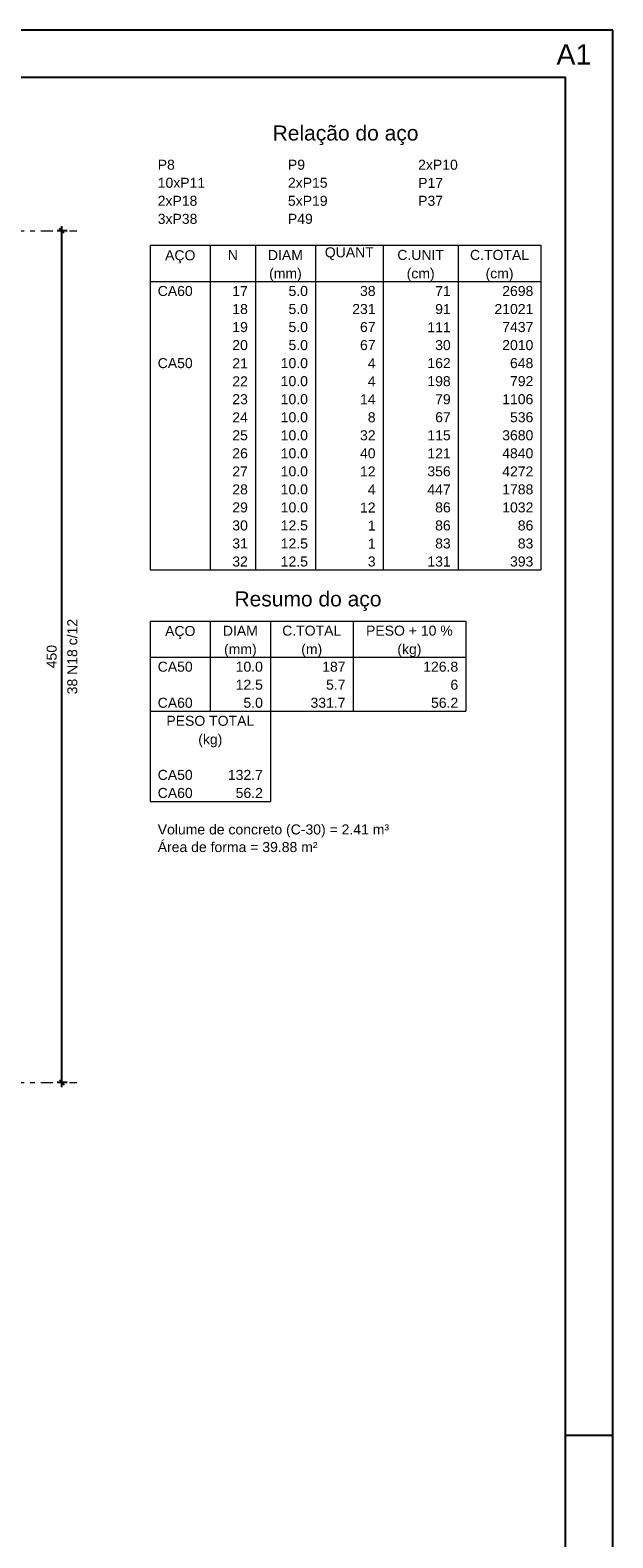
# Model space of a CAD drawing. Header units: millimetres. Extents: x 0 to 84.1, y 0 to 59.4.
# Tile 7 of 7: x 71.8 to 84.1, y 27.5 to 59.4. Entities that reach past the tile are written whole.
import ezdxf

# ---------------------------------------------------------------- set-up
doc = ezdxf.new("R2010")
doc.units = ezdxf.units.MM
doc.header["$MEASUREMENT"] = 0
doc.linetypes.add('DASHDOT', pattern=[2.54, 1.27, -0.635, 0, -0.635])
doc.linetypes.add('NULL', pattern=[0])
doc.layers.get('0').update_dxf_attribs({"lineweight": 18})
for name, color, linetype, lineweight in [('Descrição da armadura', 7, 'Continuous', 0), ('DT-Cotas', 9, 'Continuous', 5), ('DT-Pontilhado', 9, 'DASHDOT', 5), ('DT-Relação do aço', 9, 'Continuous', 5)]:
    doc.layers.add(name, color=color, linetype=linetype, lineweight=lineweight)
doc.layers.add('SEDUC_MARF', color=1, linetype='Continuous')
doc.layers.add('SEDUC_MARGG', color=7, linetype='Continuous')
doc.styles.add('Arial', font='txt')
doc.dimstyles.new('UM_25.000000', dxfattribs={"dimtxt": 0.18, "dimasz": 0.1, "dimexe": 0.1, "dimexo": 0.2, "dimgap": 0, "dimtad": 1, "dimtih": 1, "dimtoh": 1, "dimdec": 1, "dimlfac": 25, "dimzin": 0, "dimdsep": 46, "dimtxsty": 'Standard', "dimcen": 0.09, "dimdle": 0.1, "dimadec": 1, "dimazin": 2, "dimtfac": 1, "dimtdec": 4, "dimtofl": 0, "dimtmove": 0, "dimatfit": 3, "dimfxl": 1, "dimtolj": 1, "dimarcsym": 0})

# ---------------------------------------------------------------- blocks, each defined once
blk = doc.blocks.new('_Oblique')
at = {"color": 0, "linetype": 'ByBlock', "lineweight": -2}
blk.add_line((-0.5, -0.5), (0.5, 0.5), dxfattribs=at)
blk = doc.blocks.new('*D25')
at = {"layer": 'Defpoints', "color": 0}
for p in [(72.447, 55.157), (72.765, 55.157), (72.765, 37.157)]:
    blk.add_point(p, dxfattribs=at)
at = {"layer": 'DT-Cotas', "color": 0, "lineweight": -2}
for p, q in [((72.565, 55.157), (72.347, 55.157)), ((72.447, 37.057), (72.447, 55.257)), ((72.565, 37.157), (72.347, 37.157))]:
    blk.add_line(p, q, dxfattribs=at)
at = {"layer": 'DT-Cotas', "color": 0, "lineweight": -2, "xscale": 0.1, "yscale": 0.1, "zscale": 0.1}
for p, rotation in [((72.447, 55.157), 90), ((72.447, 37.157), 270)]:
    blk.add_blockref('_Oblique', p, dxfattribs=dict(at, rotation=rotation))
at = {"layer": 'DT-Cotas', "color": 7, "insert": (72.235, 46.157), "char_height": 0.2118, "attachment_point": 5, "rotation": 90, "style": 'Arial'}
blk.add_mtext('\\A1;450', dxfattribs=at)

msp = doc.modelspace()

# ---------------------------------------------------------------- linework, layer by layer
at = {"layer": 'DT-Pontilhado', "ltscale": 0.2}
for p, q in [((62.886, 55.1572), (72.765, 55.1572)), ((62.886, 37.1572), (72.765, 37.1572))]:
    msp.add_line(p, q, dxfattribs=at)
at = {"layer": 'DT-Relação do aço', "linetype": 'Continuous'}
for p, q in [((74.3176, 54.8512), (82.5778, 54.8512)), ((74.3176, 54.8512), (74.3176, 54.0888)), ((75.5884, 54.8512), (75.5884, 54.0888)), ((76.5415, 54.8512), (76.5415, 54.0888)), ((77.8123, 54.8512), (77.8123, 54.0888)), ((79.2419, 54.8512), (79.2419, 54.0888)), ((80.8304, 54.8512), (80.8304, 54.0888)), ((82.5778, 54.8512), (82.5778, 54.0888)), ((74.3176, 54.0888), (82.5778, 54.0888)), ((74.3176, 54.0888), (74.3176, 47.9889)), ((75.5884, 54.0888), (75.5884, 47.9889)), ((76.5415, 54.0888), (76.5415, 47.9889)), ((77.8123, 54.0888), (77.8123, 47.9889)), ((79.2419, 54.0888), (79.2419, 47.9889)), ((80.8304, 54.0888), (80.8304, 47.9889)), ((82.5778, 54.0888), (82.5778, 47.9889)), ((74.3176, 47.9889), (82.5778, 47.9889)), ((74.3176, 46.9087), (80.9893, 46.9087)), ((74.3176, 46.9087), (74.3176, 46.1463)), ((75.5884, 46.9087), (75.5884, 46.1463)), ((76.8592, 46.9087), (76.8592, 46.1463)), ((78.6065, 46.9087), (78.6065, 46.1463)), ((80.9893, 46.9087), (80.9893, 46.1463)), ((74.3176, 46.1463), (80.9893, 46.1463)), ((74.3176, 46.1463), (74.3176, 45.0025)), ((75.5884, 46.1463), (75.5884, 45.0025)), ((76.8592, 46.1463), (76.8592, 45.0025)), ((78.6065, 46.1463), (78.6065, 45.0025)), ((80.9893, 46.1463), (80.9893, 45.0025)), ((74.3176, 45.0025), (80.9893, 45.0025)), ((74.3176, 45.0025), (74.3176, 43.8588)), ((76.8592, 45.0025), (76.8592, 43.8588)), ((74.3176, 43.8588), (74.3176, 43.0963)), ((76.8592, 43.8588), (76.8592, 43.0963)), ((74.3176, 43.0963), (76.8592, 43.0963))]:
    msp.add_line(p, q, dxfattribs=at)
at = {"layer": 'SEDUC_MARF'}
msp.add_line((83.1, 29.7), (84.1, 29.7), dxfattribs=at)
msp.add_lwpolyline([(84.1, 59.4), (0, 59.4), (0, 0), (84.1, 0)], close=True, dxfattribs=at)
at = {"layer": 'SEDUC_MARGG'}
msp.add_lwpolyline([(2.5, 1), (83.1, 1), (83.1, 58.4), (2.5, 58.4)], close=True, dxfattribs=at)

# ---------------------------------------------------------------- texts
at = {"layer": 'Defpoints', "linetype": 'NULL', "insert": (82.9065, 59.1027), "char_height": 0.432, "width": 4.360829, "attachment_point": 1, "line_spacing_factor": 0.9, "style": 'Arial'}
msp.add_mtext('A1', dxfattribs=at)
at = {"layer": 'Descrição da armadura', "linetype": 'NULL', "insert": (72.779, 46.1572), "char_height": 0.2118, "width": 3.167695, "attachment_point": 8, "rotation": 90.00021, "line_spacing_factor": 0.9, "style": 'Arial'}
msp.add_mtext('38 N18 c/12', dxfattribs=at)
at = {"layer": 'DT-Relação do aço', "color": 7, "linetype": 'NULL', "line_spacing_factor": 0.9, "style": 'Arial'}
for s, insert, char_height, width, attachment_point in [('Relação do aço', (78.4477, 56.9692), 0.3177, 6.115312, 8), ('P8', (74.4764, 56.4461), 0.2118, 0.709424, 7), ('P9', (77.2298, 56.4461), 0.2118, 0.709424, 7), ('2xP10', (79.9832, 56.4461), 0.2118, 1.644561, 7), ('10xP11', (74.4764, 56.0649), 0.2118, 1.967129, 7), ('2xP15', (77.2298, 56.0649), 0.2118, 1.644561, 7), ('P17', (79.9832, 56.0649), 0.2118, 1.031992, 7), ('2xP18', (74.4764, 55.6836), 0.2118, 1.644561, 7), ('5xP19', (77.2298, 55.6836), 0.2118, 1.644561, 7), ('P37', (79.9832, 55.6836), 0.2118, 1.031992, 7), ('3xP38', (74.4764, 55.3024), 0.2118, 1.644561, 7), ('P49', (77.2298, 55.3024), 0.2118, 1.031992, 7), ('QUANT', (78.5271, 54.5399), 0.2118, 2.03, 8), ('C.UNIT', (80.0362, 54.5399), 0.2118, 1.933145, 8), ('C.TOTAL', (81.7041, 54.5399), 0.2118, 2.449141, 8), ('AÇO', (74.953, 54.47), 0.2118, 1.256855, 8), ('N', (76.0649, 54.5399), 0.2118, 0.418857, 8), ('DIAM', (77.1769, 54.5399), 0.2118, 1.45, 8), ('(mm)', (77.1769, 54.0888), 0.2118, 1.352578, 8), ('(cm)', (80.0362, 54.0888), 0.2118, 1.159434, 8), ('(cm)', (81.7041, 54.0888), 0.2118, 1.159434, 8), ('CA60', (74.4764, 53.7774), 0.2118, 1.45085, 7), ('17', (76.3826, 53.7774), 0.2118, 0.645137, 9), ('5.0', (77.6534, 53.7774), 0.2118, 0.806279, 9), ('38', (79.0831, 53.7774), 0.2118, 0.645137, 9), ('71', (80.6716, 53.7774), 0.2118, 0.645137, 9), ('2698', (82.4189, 53.7774), 0.2118, 1.290273, 9), ('18', (76.3826, 53.3962), 0.2118, 0.645137, 9), ('5.0', (77.6534, 53.3962), 0.2118, 0.806279, 9), ('231', (79.0831, 53.3962), 0.2118, 0.967705, 9), ('91', (80.6716, 53.3962), 0.2118, 0.645137, 9), ('21021', (82.4189, 53.3962), 0.2118, 1.612842, 9), ('19', (76.3826, 53.0149), 0.2118, 0.645137, 9), ('5.0', (77.6534, 53.0149), 0.2118, 0.806279, 9), ('67', (79.0831, 53.0149), 0.2118, 0.645137, 9), ('111', (80.6716, 53.0149), 0.2118, 0.967705, 9), ('7437', (82.4189, 53.0149), 0.2118, 1.290273, 9), ('20', (76.3826, 52.6337), 0.2118, 0.645137, 9), ('5.0', (77.6534, 52.6337), 0.2118, 0.806279, 9), ('67', (79.0831, 52.6337), 0.2118, 0.645137, 9), ('30', (80.6716, 52.6337), 0.2118, 0.645137, 9), ('2010', (82.4189, 52.6337), 0.2118, 1.290273, 9), ('CA50', (74.4764, 52.2525), 0.2118, 1.45085, 7), ('21', (76.3826, 52.2525), 0.2118, 0.645137, 9), ('10.0', (77.6534, 52.2525), 0.2118, 1.128848, 9), ('4', (79.0831, 52.2525), 0.2118, 0.322568, 9), ('162', (80.6716, 52.2525), 0.2118, 0.967705, 9), ('648', (82.4189, 52.2525), 0.2118, 0.967705, 9), ('22', (76.3826, 51.8712), 0.2118, 0.645137, 9), ('10.0', (77.6534, 51.8712), 0.2118, 1.128848, 9), ('4', (79.0831, 51.8712), 0.2118, 0.322568, 9), ('198', (80.6716, 51.8712), 0.2118, 0.967705, 9), ('792', (82.4189, 51.8712), 0.2118, 0.967705, 9), ('23', (76.3826, 51.49), 0.2118, 0.645137, 9), ('10.0', (77.6534, 51.49), 0.2118, 1.128848, 9), ('14', (79.0831, 51.49), 0.2118, 0.645137, 9), ('79', (80.6716, 51.49), 0.2118, 0.645137, 9), ('1106', (82.4189, 51.49), 0.2118, 1.290273, 9), ('24', (76.3826, 51.1087), 0.2118, 0.645137, 9), ('10.0', (77.6534, 51.1087), 0.2118, 1.128848, 9), ('8', (79.0831, 51.1087), 0.2118, 0.322568, 9), ('67', (80.6716, 51.1087), 0.2118, 0.645137, 9), ('536', (82.4189, 51.1087), 0.2118, 0.967705, 9), ('25', (76.3826, 50.7275), 0.2118, 0.645137, 9), ('10.0', (77.6534, 50.7275), 0.2118, 1.128848, 9), ('32', (79.0831, 50.7275), 0.2118, 0.645137, 9), ('115', (80.6716, 50.7275), 0.2118, 0.967705, 9), ('3680', (82.4189, 50.7275), 0.2118, 1.290273, 9), ('26', (76.3826, 50.3463), 0.2118, 0.645137, 9), ('10.0', (77.6534, 50.3463), 0.2118, 1.128848, 9), ('40', (79.0831, 50.3463), 0.2118, 0.645137, 9), ('121', (80.6716, 50.3463), 0.2118, 0.967705, 9), ('4840', (82.4189, 50.3463), 0.2118, 1.290273, 9), ('27', (76.3826, 49.965), 0.2118, 0.645137, 9), ('10.0', (77.6534, 49.965), 0.2118, 1.128848, 9), ('12', (79.0831, 49.965), 0.2118, 0.645137, 9), ('356', (80.6716, 49.965), 0.2118, 0.967705, 9), ('4272', (82.4189, 49.965), 0.2118, 1.290273, 9), ('28', (76.3826, 49.5838), 0.2118, 0.645137, 9), ('10.0', (77.6534, 49.5838), 0.2118, 1.128848, 9), ('4', (79.0831, 49.5838), 0.2118, 0.322568, 9), ('447', (80.6716, 49.5838), 0.2118, 0.967705, 9), ('1788', (82.4189, 49.5838), 0.2118, 1.290273, 9), ('29', (76.3826, 49.2025), 0.2118, 0.645137, 9), ('10.0', (77.6534, 49.2025), 0.2118, 1.128848, 9), ('12', (79.0831, 49.2025), 0.2118, 0.645137, 9), ('86', (80.6716, 49.2025), 0.2118, 0.645137, 9), ('1032', (82.4189, 49.2025), 0.2118, 1.290273, 9), ('30', (76.3826, 48.8213), 0.2118, 0.645137, 9), ('12.5', (77.6534, 48.8213), 0.2118, 1.128848, 9), ('1', (79.0831, 48.8213), 0.2118, 0.322568, 9), ('86', (80.6716, 48.8213), 0.2118, 0.645137, 9), ('86', (82.4189, 48.8213), 0.2118, 0.645137, 9), ('31', (76.3826, 48.4401), 0.2118, 0.645137, 9), ('12.5', (77.6534, 48.4401), 0.2118, 1.128848, 9), ('1', (79.0831, 48.4401), 0.2118, 0.322568, 9), ('83', (80.6716, 48.4401), 0.2118, 0.645137, 9), ('83', (82.4189, 48.4401), 0.2118, 0.645137, 9), ('32', (76.3826, 48.0588), 0.2118, 0.645137, 9), ('12.5', (77.6534, 48.0588), 0.2118, 1.128848, 9), ('3', (79.0831, 48.0588), 0.2118, 0.322568, 9), ('131', (80.6716, 48.0588), 0.2118, 0.967705, 9), ('393', (82.4189, 48.0588), 0.2118, 0.967705, 9), ('Resumo do aço', (77.6534, 47.1205), 0.3177, 6.163437, 8), ('DIAM', (76.2238, 46.5974), 0.2118, 1.45, 8), ('C.TOTAL', (77.7329, 46.5974), 0.2118, 2.449141, 8), ('PESO + 10 %', (79.7979, 46.5974), 0.2118, 3.594697, 8), ('AÇO', (74.953, 46.5275), 0.2118, 1.256855, 8), ('(mm)', (76.2238, 46.1463), 0.2118, 1.352578, 8), ('(m)', (77.7329, 46.1463), 0.2118, 0.869434, 8), ('(kg)', (79.7979, 46.1463), 0.2118, 0.998857, 8), ('CA50', (74.4764, 45.8349), 0.2118, 1.45085, 7), ('10.0', (76.7003, 45.8349), 0.2118, 1.128848, 9), ('187', (78.4477, 45.8349), 0.2118, 0.967705, 9), ('126.8', (80.8304, 45.8349), 0.2118, 1.451416, 9), ('12.5', (76.7003, 45.4537), 0.2118, 1.128848, 9), ('5.7', (78.4477, 45.4537), 0.2118, 0.806279, 9), ('6', (80.8304, 45.4537), 0.2118, 0.322568, 9), ('CA60', (74.4764, 45.0724), 0.2118, 1.45085, 7), ('5.0', (76.7003, 45.0724), 0.2118, 0.806279, 9), ('331.7', (78.4477, 45.0724), 0.2118, 1.451416, 9), ('56.2', (80.8304, 45.0724), 0.2118, 1.128848, 9), ('PESO TOTAL', (75.5884, 44.6912), 0.2118, 3.641992, 8), ('(kg)', (75.5884, 44.2401), 0.2118, 0.998857, 8), ('CA50', (74.4764, 43.5475), 0.2118, 1.45085, 7), ('132.7', (76.7003, 43.5475), 0.2118, 1.451416, 9), ('CA60', (74.4764, 43.1662), 0.2118, 1.45085, 7), ('56.2', (76.7003, 43.1662), 0.2118, 1.128848, 9), ('Volume de concreto (C-30) = 2.41 m³', (74.4764, 42.3339), 0.2118, 9.590391, 7), ('Área de forma = 39.88 m²', (74.4764, 42.0225), 0.2118, 6.624971, 7)]:
    msp.add_mtext(s, dxfattribs=dict(at, insert=insert, char_height=char_height, width=width, attachment_point=attachment_point))

# ---------------------------------------------------------------- dimensions: what is measured, and where the dimension line sits
at = {"layer": 'DT-Cotas'}
dim = msp.add_linear_dim(base=(72.4473, 55.1572), p1=(72.765, 37.1572), p2=(72.765, 55.1572), angle=90, dimstyle='UM_25.000000', override={"dimtxt": 0.2118, "dimasz": 0.1, "dimexe": 0.1, "dimexo": 0.2, "dimtad": 1, "dimtih": 0, "dimtoh": 0, "dimdec": 1, "dimlfac": 25, "dimzin": 8, "dimtxsty": 'Arial', "dimblk": 'Oblique', "dimblk1": 'Oblique', "dimblk2": 'Oblique', "dimsah": 1, "dimdle": 0.1, "dimse1": 0, "dimse2": 0, "dimclrt": 7, "dimadec": 1, "dimazin": 3, "dimtmove": 2, "dimldrblk": 'Oblique'}, dxfattribs=at)
dim.commit()
dim.dimension.update_dxf_attribs({"geometry": '*D25', "text_midpoint": (72.2355, 46.1572), "dimtype": 160, "text_rotation": 90})

doc.saveas('drawing.dxf')
